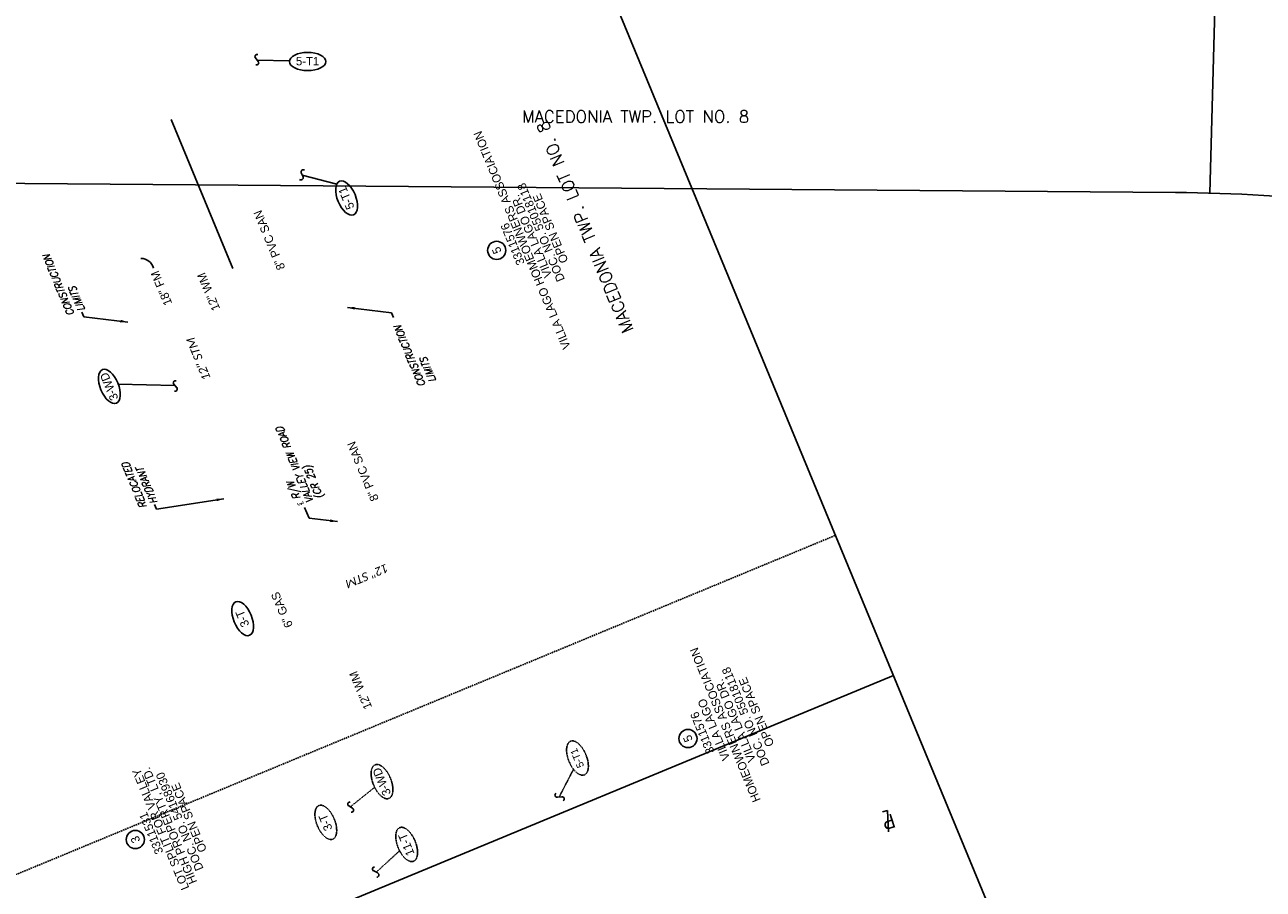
# Model space of a CAD drawing. Header units: feet. Extents: x 2244667 to 2246839, y 594935 to 597097.
# Tile 8 of 14: x 2245762 to 2246170, y 595861 to 596146. Entities that reach past the tile are written whole.
import ezdxf
from ezdxf.enums import TextEntityAlignment as Align

# ---------------------------------------------------------------- set-up
doc = ezdxf.new("R2010")
doc.units = ezdxf.units.FT
doc.header["$MEASUREMENT"] = 0
for name, pattern in [('bconstruction', [0.46875, 0.25, -0.03125, 0.0625, -0.03125, 0.0625, -0.03125]), ('DASHED', [0.75, 0.5, -0.25]), ('HIDDEN2', [0.1875, 0.125, -0.0625])]:
    doc.linetypes.add(name, pattern=pattern)
doc.layers.add('0_Mview', color=7, linetype='Continuous', plot=False)
doc.layers.add('0_View_Frame_Border', color=245, linetype='Continuous', plot=False)
for name, color, linetype in [('DR_P_Text', 7, 'Continuous'), ('DV_X_Text_02', 6, 'Continuous'), ('GE_X_CL_Text', 7, 'Continuous'), ('RW_P_Text_01', 4, 'Continuous'), ('RW_P_Text_02', 150, 'Continuous'), ('SH_Text', 7, 'Continuous'), ('UT_X_Gas_Text', 7, 'Continuous'), ('UT_X_Sanitary_Text', 7, 'Continuous'), ('UT_X_Water_Text', 7, 'Continuous')]:
    doc.layers.add(name, color=color, linetype=linetype)
doc.styles.add('P_Slanted_Normal', font='calibrii.ttf', dxfattribs={"height": 0.14})
doc.styles.add('ROMANS', font='ROMANS.shx', dxfattribs={"height": 2.4})
doc.styles.add('Slanted Normal CL CONST', font='romans.shx', dxfattribs={"width": 0.9, "oblique": 15, "height": 14})
doc.styles.add('Slanted-Normal', font='font31.shx', dxfattribs={"height": 0.14})
doc.styles.add('Slanted-Normal LS 0.50_0', font='font31.shx')

# ---------------------------------------------------------------- blocks, each defined once
blk = doc.blocks.new('SQUIG')
blk.add_line((0.035, 0.029), (-0.021, -0.02))
for centre, start, end in [((-0.044, 0.008), 158.1069, 307.9876), ((0.057, 0.001), 341.0875, 128.316)]:
    blk.add_arc(centre, 0.0361, start, end)
blk = doc.blocks.new('AH2')
blk.add_solid([(8, -1.5), (0, 0), (8, 1.5)])
blk = doc.blocks.new('PL')
for q in [(0.055, 0.209), (0.048, -0.132)]:
    blk.add_line((-0.034, -0.132), q)
at = {"style": 'Slanted-Normal'}
blk.add_text('P', height=0.23, dxfattribs=at).set_placement((-0.097, -0.059))

msp = doc.modelspace()

# ---------------------------------------------------------------- linework, layer by layer
at = {"layer": '0_Mview', "flags": 128}
msp.add_lwpolyline([(2245830.66, 596065.27), (2245810.31, 596114.46)], dxfattribs=at)
at = {"layer": '0_View_Frame_Border'}
for p, q in [((2246152.76, 596090.17), (2246161.12, 596390.05)), ((2245771.28, 595816.45), (2246048.49, 595931.15))]:
    msp.add_line(p, q, dxfattribs=at)
at = {"layer": '0_View_Frame_Border', "linetype": 'DASHED'}
msp.add_line((2245752.17, 595862.65), (2246029.37, 595977.35), dxfattribs=at)
at = {"layer": '0_View_Frame_Border', "flags": 128}
for points in [[(2246144.07, 595700.14), (2245845.46, 596421.83, 0.049646), (2245652.86, 596781.58)], [(2245705.77, 596093.8), (2246141.44, 596090.37, -0.051679), (2246257.44, 596077.42), (2246566.61, 596010.1)]]:
    msp.add_lwpolyline(points, format="xyb", dxfattribs=at)
at = {"layer": 'DV_X_Text_02'}
for centre in [(2245917.66, 596071.28), (2245980.71, 595910.36), (2245798.5, 595877.07)]:
    msp.add_circle(centre, 3, dxfattribs=at)
at = {"layer": 'GE_X_CL_Text'}
for p, q in [((2245854.31, 595986.53), (2245855.76, 595983.02)), ((2245855.76, 595983.02), (2245865.16, 595981.89))]:
    msp.add_line(p, q, dxfattribs=at)
at = {"layer": 'RW_P_Text_01'}
msp.add_line((2245849.32, 596133.77), (2245838.64, 596134), dxfattribs=at)
at = {"layer": 'RW_P_Text_01', "linetype": 'HIDDEN2'}
for p, q in [((2245942.97, 595900.24), (2245938.22, 595891.03)), ((2245877.41, 595894.27), (2245869.37, 595887.86))]:
    msp.add_line(p, q, dxfattribs=at)
at = {"layer": 'RW_P_Text_01'}
msp.add_ellipse((2245855.3, 596133.53), major_axis=(6, 0), ratio=0.5, dxfattribs=at)
at = {"layer": 'RW_P_Text_01', "linetype": 'HIDDEN2'}
for centre in [(2245944.29, 595903.93), (2245879.84, 595896.17), (2245861.3, 595882.73)]:
    msp.add_ellipse(centre, major_axis=(-2.29, 5.54), ratio=0.5, dxfattribs=at)
at = {"layer": 'RW_P_Text_02'}
for p, q in [((2245864.91, 596093.1), (2245853.54, 596096.03)), ((2245780.87, 596050.95), (2245781.51, 596049.4)), ((2245882.93, 596050.73), (2245868.42, 596052.47)), ((2245781.51, 596049.4), (2245796.02, 596047.66)), ((2245882.93, 596050.73), (2245883.57, 596049.19)), ((2245792.86, 596027.2), (2245811.54, 596026.69)), ((2245804.81, 595987.49), (2245805.44, 595985.95)), ((2245805.44, 595985.95), (2245827.7, 595989.37))]:
    msp.add_line(p, q, dxfattribs=at)
at = {"layer": 'RW_P_Text_02', "linetype": 'HIDDEN2'}
msp.add_line((2245885.63, 595873.37), (2245877.89, 595866.28), dxfattribs=at)
at = {"layer": 'RW_P_Text_02'}
for centre in [(2245868.16, 596088.54), (2245789.94, 596026.43), (2245833.89, 595949.93)]:
    msp.add_ellipse(centre, major_axis=(-2.29, 5.54), ratio=0.5, dxfattribs=at)
at = {"layer": 'RW_P_Text_02', "linetype": 'HIDDEN2'}
msp.add_ellipse((2245887.96, 595875.46), major_axis=(-2.29, 5.54), ratio=0.5, dxfattribs=at)
at = {"layer": 'UT_X_Sanitary_Text'}
msp.add_arc((2245800.31, 596064.3), 4.33, 14.3763, 89.3934, dxfattribs=at)

# ---------------------------------------------------------------- block references
at = {"layer": 'GE_X_CL_Text', "xscale": 0.3000000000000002, "yscale": 0.3000000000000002, "zscale": 0.3000000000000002, "rotation": 173.1539949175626}
msp.add_blockref('AH2', (2245865.16, 595981.89), dxfattribs=at)
at = {"layer": 'RW_P_Text_01', "xscale": 20, "yscale": 20, "zscale": 20}
for name, p, rotation in [('SQUIG', (2245838.64, 596134), 88.76377917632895), ('SQUIG', (2245938.23, 595891.08), 325.279685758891), ('PL', (2246046.65, 595883.96, 3534245.5), 197.981091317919)]:
    msp.add_blockref(name, p, dxfattribs=dict(at, rotation=rotation))
at = {"layer": 'RW_P_Text_01', "linetype": 'HIDDEN2', "xscale": 20, "yscale": 20, "zscale": 20, "rotation": 287.5432730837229}
msp.add_blockref('SQUIG', (2245869.37, 595887.86), dxfattribs=at)
at = {"layer": 'RW_P_Text_02'}
for name, p, xscale, yscale, zscale, rotation in [('SQUIG', (2245853.54, 596096.03), 20, 20, 20, 71.90995212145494), ('AH2', (2245868.42, 596052.47), 0.3000000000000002, 0.3000000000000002, 0.3000000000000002, 353.1539949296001), ('AH2', (2245796.02, 596047.66), 0.3000000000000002, 0.3000000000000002, 0.3000000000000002, 173.1539949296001), ('SQUIG', (2245811.58, 596026.72), 20, 20, 20, 270.7001355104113), ('AH2', (2245827.7, 595989.37), 0.3000000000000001, 0.3000000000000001, 0.3000000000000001, 187.5108308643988)]:
    msp.add_blockref(name, p, dxfattribs=dict(at, xscale=xscale, yscale=yscale, zscale=zscale, rotation=rotation))
at = {"layer": 'RW_P_Text_02', "linetype": 'HIDDEN2', "xscale": 20, "yscale": 20, "zscale": 20, "rotation": 112.4782645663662}
msp.add_blockref('SQUIG', (2245877.89, 595866.28), dxfattribs=at)

# ---------------------------------------------------------------- texts
at = {"layer": 'DR_P_Text', "style": 'P_Slanted_Normal'}
for rotation, p in [(112.116, (2245823.44, 596029.08, 1071.35)), (202.3524, (2245881.31, 595968.09, 10.61))]:
    msp.add_text('12" STM', height=2.8, rotation=rotation, dxfattribs=at).set_placement(p)
at = {"layer": 'DV_X_Text_02', "style": 'Slanted-Normal'}
for s, p in [('VILLA LAGO HOMEOWNERS ASSOCIATION', (2245926.01, 596074.63)), ('DOC. NO. 55018118', (2245932.25, 596077.21)), ('VILLA LAGO DR.', (2245929.13, 596075.92)), ('OPEN SPACE', (2245935.37, 596078.5)), ('3311576', (2245922.9, 596073.34)), ('5', (2245917.66, 596071.28)), ('HOMEOWNERS ASSOCIATION', (2245993, 595914.86)), ('DOC. NO. 55018118', (2245999.73, 595917.64)), ('VILLA LAGO DR.', (2245996.33, 595916.24)), ('OPEN SPACE', (2246003.28, 595919.11)), ('VILLA LAGO', (2245989.24, 595913.3)), ('3311576', (2245985.45, 595912.22)), ('5', (2245980.71, 595910.36)), ('HIGH PROPERTY, LTD.', (2245809.97, 595881.71)), ('LOT SPLIT FOR VALLEY', (2245806.85, 595880.42)), ('DOC. NO. 54168930', (2245813.09, 595883)), ('OPEN SPACE', (2245816.2, 595884.29)), ('3311531', (2245803.73, 595879.13)), ('3', (2245798.5, 595877.07))]:
    msp.add_text(s, height=2.8, rotation=112.4783, dxfattribs=at).set_placement(p, align=Align.MIDDLE)
at = {"layer": 'RW_P_Text_01', "style": 'Slanted-Normal LS 0.50_0'}
msp.add_text('5-T1', height=2.8, dxfattribs=at).set_placement((2245855.3, 596133.64), align=Align.MIDDLE)
at = {"layer": 'RW_P_Text_01', "style": 'ROMANS'}
msp.add_text('MACEDONIA TWP. LOT NO. 8', height=4, dxfattribs=at).set_placement((2245963.46, 596113.39), align=Align.CENTER)
at = {"layer": 'RW_P_Text_01', "linetype": 'bconstruction', "style": 'Slanted-Normal LS 0.50_0'}
msp.add_text('5-T1', height=2.4, rotation=112.4783, dxfattribs=at).set_placement((2245944.19, 595903.89), align=Align.MIDDLE)
at = {"layer": 'RW_P_Text_01', "style": 'Slanted-Normal LS 0.50_0'}
for s, p in [('3-WD', (2245879.74, 595896.13)), ('3-T', (2245861.2, 595882.68))]:
    msp.add_text(s, height=2.8, rotation=112.4783, dxfattribs=at).set_placement(p, align=Align.MIDDLE)
at = {"layer": 'RW_P_Text_02', "style": 'ROMANS'}
msp.add_text('MACEDONIA TWP. LOT NO. 8', height=4, rotation=112.4783, dxfattribs=at).set_placement((2245948.64, 596079.72), align=Align.CENTER)
at = {"layer": 'RW_P_Text_02', "style": 'Slanted-Normal LS 0.50_0'}
for s, p in [('5-T1', (2245868.06, 596088.5)), ('3-WD', (2245789.84, 596026.39)), ('3-T', (2245833.79, 595949.89)), ('11-T', (2245887.86, 595875.42))]:
    msp.add_text(s, height=2.8, rotation=112.4783, dxfattribs=at).set_placement(p, align=Align.MIDDLE)
at = {"layer": 'RW_P_Text_02', "style": 'Slanted Normal CL CONST', "oblique": 15, "width": 0.9}
for s, p in [('CONSTRUCTION', (2245778.43, 596050.32)), ('LIMITS', (2245781.94, 596051.77)), ('CONSTRUCTION', (2245894.24, 596026.95)), ('LIMITS', (2245897.74, 596028.4)), ('RELOCATED', (2245802.37, 595986.86)), ('HYDRANT', (2245805.88, 595988.31))]:
    msp.add_text(s, height=2.4, rotation=112.4783, dxfattribs=at).set_placement(p)
at = {"layer": 'SH_Text', "style": 'Slanted Normal CL CONST', "oblique": 15, "width": 0.9}
for s, p in [('VALLEY VIEW ROAD', (2245857.32, 595988.65)), ('(CR 25)', (2245860.51, 595989.97)), ('℄ R/W', (2245854.04, 595987.29))]:
    msp.add_text(s, height=2.4, rotation=112.4783, dxfattribs=at).set_placement(p)
at = {"layer": 'UT_X_Gas_Text', "style": 'Slanted-Normal'}
msp.add_text('6" GAS', height=2.8, rotation=113, dxfattribs=at).set_placement((2245850.55, 595947.62))
at = {"layer": 'UT_X_Sanitary_Text', "style": 'Slanted-Normal'}
for s, rotation, p in [('8" PVC SAN', 112.5829, (2245847.98, 596065.53)), ('18" FM', 112.8984, (2245810.7, 596053.85)), ('8" PVC SAN', 112.5829, (2245878.85, 595989.31))]:
    msp.add_text(s, height=2.8, rotation=rotation, dxfattribs=at).set_placement(p)
at = {"layer": 'UT_X_Water_Text', "style": 'Slanted-Normal'}
for rotation, p in [(113, (2245826.51, 596052.11)), (112.8984, (2245876.63, 595920.73))]:
    msp.add_text('12" WM', height=2.8, rotation=rotation, dxfattribs=at).set_placement(p)

doc.saveas('drawing.dxf')
